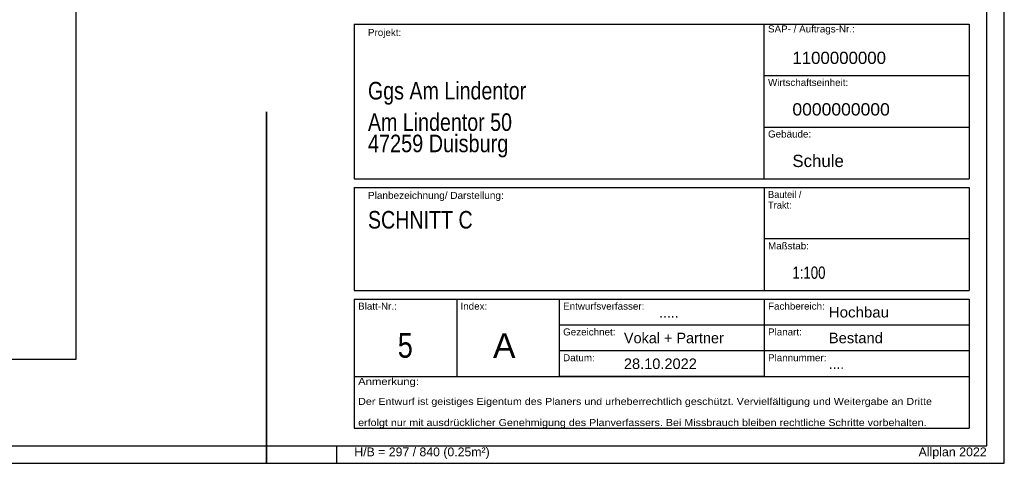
# Model space of a CAD drawing. Header units: metres. Extents: x 0 to 0.84, y 0 to 0.297.
# Tile 6 of 14: x 0.56 to 0.84, y 0 to 0.126. Entities that reach past the tile are written whole.
import ezdxf

# ---------------------------------------------------------------- set-up
doc = ezdxf.new("R2010")
doc.units = ezdxf.units.M
doc.linetypes.add('Teckovana 0.5x', pattern=[0.04, 0, -0.04])
for name, color, linetype, lineweight in [('Allgemein01', 7, 'Continuous', 13), ('Legende_ Beschreibung', 7, 'Continuous', 25), ('Standard', 7, 'Continuous', 25)]:
    doc.layers.add(name, color=color, linetype=linetype, lineweight=lineweight)
doc.styles.add('ARIAL', font='ARIAL.TTF')

msp = doc.modelspace()

# ---------------------------------------------------------------- linework, layer by layer
at = {"layer": 'Allgemein01', "color": 52, "linetype": 'Continuous', "lineweight": 13, "true_color": 0xc8c832, "transparency": 33554687}
for q in [(0.835, 0.0254), (0.823, 0.005)]:
    msp.add_line((0.835, 0.005), q, dxfattribs=at)
at = {"layer": 'Legende_ Beschreibung', "color": 7, "linetype": 'Continuous', "lineweight": 25, "transparency": 33554687}
for p, q in [((0.655, 0.125), (0.655, 0.081)), ((0.655, 0.125), (0.83, 0.125)), ((0.77167, 0.081), (0.77167, 0.125)), ((0.83, 0.125), (0.83, 0.081)), ((0.77167, 0.11033), (0.83, 0.11033)), ((0.77167, 0.09567), (0.83, 0.09567)), ((0.655, 0.081), (0.83, 0.081)), ((0.655, 0.0785), (0.83, 0.0785)), ((0.655, 0.0785), (0.655, 0.04917)), ((0.77167, 0.0785), (0.77167, 0.04917)), ((0.83, 0.0785), (0.83, 0.04917)), ((0.83, 0.06384), (0.77167, 0.06384)), ((0.655, 0.04917), (0.83, 0.04917)), ((0.655, 0.04667), (0.83, 0.04667)), ((0.655, 0.04667), (0.655, 0.01)), ((0.68414, 0.04667), (0.68414, 0.02467)), ((0.71334, 0.04667), (0.71334, 0.02467)), ((0.77167, 0.04667), (0.77167, 0.02467)), ((0.83, 0.04667), (0.83, 0.01)), ((0.77167, 0.03933), (0.71334, 0.03933)), ((0.83, 0.03933), (0.77167, 0.03933)), ((0.77167, 0.032), (0.71334, 0.032)), ((0.83, 0.032), (0.77167, 0.032)), ((0.655, 0.02467), (0.83, 0.02467)), ((0.655, 0.02467), (0.83, 0.02467)), ((0.655, 0.02467), (0.83, 0.02467)), ((0.655, 0.02467), (0.83, 0.02467)), ((0.77167, 0.02467), (0.71334, 0.02467)), ((0.655, 0.01), (0.83, 0.01))]:
    msp.add_line(p, q, dxfattribs=at)
at = {"layer": 'Standard', "color": 7, "linetype": 'Teckovana 0.5x', "lineweight": 35, "transparency": 33554687}
msp.add_line((0.63, 0), (0.63, 0.297), dxfattribs=at)
at = {"layer": 'Standard', "color": 7, "linetype": 'Continuous', "lineweight": 25, "transparency": 33554687}
msp.add_line((0.65, 0), (0.65, 0.005), dxfattribs=at)
for points in [[(0, 0), (0.84, 0), (0.84, 0.297), (0, 0.297), (0, 0)], [(0.005, 0.005), (0.835, 0.005), (0.835, 0.292), (0.005, 0.292), (0.005, 0.005)]]:
    msp.add_lwpolyline(points, close=True, dxfattribs=at)
msp.add_lwpolyline([(0.06684, 0.0296), (0.57581, 0.0296), (0.57581, 0.2316), (0.06684, 0.2316), (0.06684, 0.0296)], dxfattribs=at)

# ---------------------------------------------------------------- texts
at = {"layer": 'Legende_ Beschreibung', "color": 7, "linetype": 'Continuous', "lineweight": 18, "transparency": 33554687, "char_height": 0.002, "attachment_point": 7, "style": 'ARIAL'}
for s, insert, width in [('\\W1.00;SAP- / Auftrags-Nr.:', (0.77275, 0.12202), 0.0257001), ('\\W1.00;Projekt:', (0.65888, 0.12101), 0.0105006), ('\\W1.00;Wirtschaftseinheit:', (0.77275, 0.10736), 0.0239028), ('\\W1.00;Gebäude:', (0.77275, 0.09269), 0.0133369), ('\\W1.02;Planbezeichnung/ Darstellung:', (0.65888, 0.07465), 0.0395312), ('\\W1.00;Maßstab:', (0.77275, 0.06086), 0.0126667), ('\\W1.00;Blatt-Nr.:', (0.65608, 0.04369), 0.0120324), ('\\W1.00;Index:', (0.68522, 0.04369), 0.0086332), ('\\W1.00;Entwurfsverfasser:', (0.71442, 0.04369), 0.0242023), ('\\W1.00;Fachbereich:', (0.77275, 0.04369), 0.0172375), ('\\W1.00;Gezeichnet:', (0.71442, 0.03636), 0.0159694), ('\\W1.00;Planart:', (0.77275, 0.03636), 0.0106684), ('\\W1.00;Datum:', (0.71442, 0.02902), 0.0100339), ('\\W1.00;Plannummer:', (0.77275, 0.02902), 0.0177042), ('\\W1.15;Anmerkung:', (0.65608, 0.02169), 0.0185574)]:
    msp.add_mtext(s, dxfattribs=dict(at, insert=insert, width=width))
at = {"layer": 'Legende_ Beschreibung', "color": 7, "linetype": 'Continuous', "lineweight": 35, "transparency": 33554687, "char_height": 0.0035, "attachment_point": 4, "style": 'ARIAL'}
for s, insert, width in [('\\W0.98;1100000000', (0.77968, 0.11537), 0.0288541), ('\\W1.02;0000000000', (0.77968, 0.10071), 0.0294716)]:
    msp.add_mtext(s, dxfattribs=dict(at, insert=insert, width=width))
at = {"layer": 'Legende_ Beschreibung', "color": 7, "linetype": 'Continuous', "lineweight": 25, "transparency": 33554687, "char_height": 0.002, "attachment_point": 1, "line_spacing_factor": 0.903614, "style": 'ARIAL'}
for s, insert, width in [('\\A1;{\\fArial|i0|b0;\\H0.002000;\\W0.941867;\\C7;Bauteil /}\\P{\\fArial|i0|b0;\\H0.002000;\\W0.941867;\\C7;Trakt:}\\P', (0.77275, 0.07752), 0.0104877), ('\\A1;{\\fArial|i0|b0;\\H0.002000;\\W1.091089;\\C7;Der Entwurf ist geistiges Eigentum des Planers und urheberrechtlich geschützt. Vervielfältigung und Weitergabe an Dritte }\\P}\\P{\\fArial|i0|b0;\\H0.002000;\\W1.091089;\\C7;erfolgt nur mit ausdrücklicher Genehmigung des Planverfassers. Bei Missbrauch bleiben rechtliche Schritte vorbehalten.}\\P', (0.65608, 0.01862), 0.1660692)]:
    msp.add_mtext(s, dxfattribs=dict(at, insert=insert, width=width))
at = {"layer": 'Legende_ Beschreibung', "color": 7, "linetype": 'Continuous', "lineweight": 25, "transparency": 33554687, "char_height": 0.003, "attachment_point": 4, "style": 'ARIAL'}
for s, insert, width in [('\\W1.02;Hochbau', (0.79006, 0.04298), 0.0185927), ('\\W0.96;.....', (0.74173, 0.04298), 0.0070762), ('\\W0.98;Vokal + Partner', (0.73173, 0.03565), 0.029992), ('\\W1.00;Bestand', (0.79006, 0.03565), 0.0169541), ('\\W0.93;....', (0.79006, 0.02831), 0.0057644)]:
    msp.add_mtext(s, dxfattribs=dict(at, insert=insert, width=width))
at = {"layer": 'Legende_ Beschreibung', "color": 7, "linetype": 'Continuous', "lineweight": 70, "transparency": 33554687, "insert": (0.69448, 0.03), "char_height": 0.007, "width": 0.0098866, "attachment_point": 7, "style": 'ARIAL'}
msp.add_mtext('\\W0.98;A', dxfattribs=at)
at = {"layer": 'Standard', "color": 7, "linetype": 'Continuous', "lineweight": 50, "transparency": 33554687, "char_height": 0.005, "attachment_point": 7, "style": 'ARIAL'}
for s, insert, width in [('\\W0.80;Ggs Am Lindentor', (0.65888, 0.10203), 0.0472064), ('\\W0.80;Am Lindentor 50', (0.65888, 0.09453), 0.0432086), ('\\W0.81;47259 Duisburg', (0.65888, 0.08703), 0.0417466), ('\\W0.80;SCHNITT C', (0.65888, 0.06674), 0.0318685)]:
    msp.add_mtext(s, dxfattribs=dict(at, insert=insert, width=width))
at = {"layer": 'Standard', "color": 7, "linetype": 'Continuous', "lineweight": 35, "transparency": 33554687, "char_height": 0.0035, "style": 'ARIAL'}
for s, insert, width, attachment_point in [('\\W0.98;Schule', (0.77968, 0.08604), 0.0164712, 4), ('\\W0.77;1:100', (0.77968, 0.05246), 0.0111915, 7)]:
    msp.add_mtext(s, dxfattribs=dict(at, insert=insert, width=width, attachment_point=attachment_point))
at = {"layer": 'Standard', "color": 7, "linetype": 'Continuous', "lineweight": 70, "transparency": 33554687, "insert": (0.66951, 0.0335), "char_height": 0.007, "width": 0.0071595, "attachment_point": 5, "style": 'ARIAL'}
msp.add_mtext('\\W0.79;5', dxfattribs=at)
at = {"layer": 'Standard', "color": 7, "linetype": 'Continuous', "lineweight": 25, "transparency": 33554687, "style": 'ARIAL'}
for s, insert, char_height, width, attachment_point in [('\\W0.99;28.10.2022', (0.73173, 0.02831), 0.003, 0.022591, 4), ('\\W1.00;H/B = 297 / 840 (0.25m²)', (0.655, 0.00125), 0.0025, 0.0398778, 7), ('\\W1.01;Allplan 2022', (0.835, 0.00125), 0.0025, 0.0206338, 9)]:
    msp.add_mtext(s, dxfattribs=dict(at, insert=insert, char_height=char_height, width=width, attachment_point=attachment_point))

doc.saveas('drawing.dxf')
